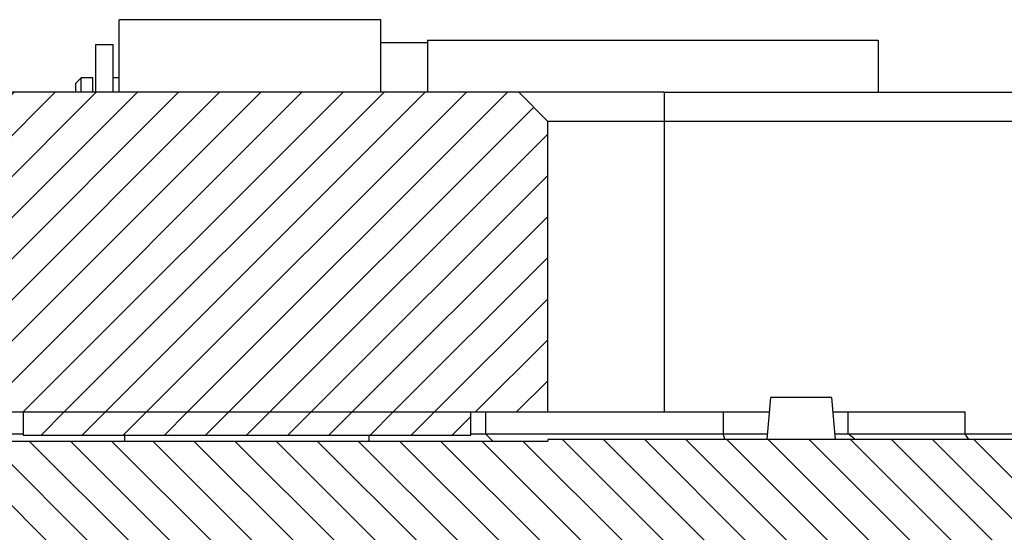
# Model space of a CAD drawing. Extents: x -1765 to 4890, y -3431 to 1272.
# Tile 156 of 189: x 3246 to 3280, y -2466 to -2448. Entities that reach past the tile are written whole.
import ezdxf

# ---------------------------------------------------------------- set-up
doc = ezdxf.new("R2010")
doc.units = 0
doc.linetypes.add('DASHED', pattern=[15, 7, -8])
doc.layers.get('0').update_dxf_attribs({"linetype": 'CONTINUOUS'})
doc.layers.add('1', color=7, linetype='CONTINUOUS')
pattern_1 = [(225, (0, 0), (0.70710678, -0.70710678), [])]

# ---------------------------------------------------------------- blocks, each defined once
blk = doc.blocks.new('LOAD_BO_LARGE', base_point=(2942.285, -2462.701))
at = {"linetype": 'CONTINUOUS'}
h = blk.add_hatch(dxfattribs=at)
h.set_pattern_fill('USER', color=3, angle=135, pattern_type=0)
h.set_pattern_definition([(135, (0, 0), (-0.70710678, -0.70710678), [])])
h.paths.add_polyline_path([(3271.585, -2466.251), (3271.062, -2466.251), (3270.866, -2466.251), (3270.865, -2466.251), (3270.745, -2466.251), (3270.745, -2466.301), (3269.145, -2466.301), (3269.145, -2466.251), (3269.07, -2466.251), (3268.205, -2466.251), (3268.205, -2466.301), (3266.605, -2466.301), (3266.605, -2466.251), (3265.674, -2466.251), (3265.665, -2466.251), (3265.665, -2466.301), (3264.065, -2466.301), (3264.065, -2466.251), (3263.878, -2466.251), (3263.682, -2466.251), (3263.125, -2466.251), (3263.125, -2466.301), (3261.525, -2466.301), (3261.525, -2466.251), (3260.585, -2466.251), (3260.585, -2466.301), (3258.985, -2466.301), (3258.985, -2466.251), (3258.49, -2466.251), (3258.294, -2466.251), (3258.045, -2466.251), (3258.045, -2466.301), (3256.445, -2466.301), (3256.445, -2466.251), (3255.505, -2466.251), (3255.505, -2466.301), (3253.905, -2466.301), (3253.905, -2466.251), (3253.669, -2466.251), (3253.287, -2466.251), (3253.102, -2466.251), (3252.965, -2466.251), (3252.965, -2466.301), (3251.365, -2466.301), (3251.365, -2466.251), (3251.305, -2466.251), (3251.109, -2466.251), (3250.841, -2466.251), (3250.459, -2466.251), (3250.425, -2466.251), (3250.425, -2466.301), (3248.825, -2466.301), (3248.825, -2466.251), (3248.477, -2466.251), (3248.095, -2466.251), (3247.885, -2466.251), (3247.713, -2466.251), (3247.517, -2466.251), (3247.249, -2466.251), (3246.889, -2466.251), (3246.867, -2466.251), (3246.485, -2466.251), (3246.285, -2466.251), (3246.103, -2466.251), (3246.01, -2466.251), (3245.917, -2466.251), (3245.721, -2466.251), (3245.657, -2466.251), (3245.649, -2466.251), (3245.345, -2466.251), (3245.267, -2466.251), (3244.885, -2466.251), (3244.503, -2466.251), (3244.384, -2466.251), (3244.121, -2466.251), (3243.925, -2466.251), (3243.745, -2466.251), (3243.657, -2466.251), (3243.275, -2466.251), (3242.843, -2466.251), (3242.843, -2462.751), (3243.098, -2462.751), (3243.915, -2462.751), (3245.265, -2462.751), (3246.165, -2462.751), (3249.515, -2462.751), (3257.915, -2462.751), (3262.165, -2462.751), (3264.055, -2462.751), (3264.055, -2462.701), (3301.894, -2462.701), (3301.894, -2462.751), (3301.894, -2466.251), (3301.225, -2466.251), (3300.972, -2466.251), (3299.625, -2466.251), (3298.685, -2466.251), (3298.685, -2466.301), (3297.085, -2466.301), (3297.085, -2466.251), (3296.145, -2466.251), (3296.145, -2466.301), (3294.545, -2466.301), (3294.545, -2466.251), (3293.605, -2466.251), (3293.605, -2466.301), (3292.005, -2466.301), (3292.005, -2466.251), (3291.065, -2466.251), (3291.065, -2466.301), (3290.765, -2466.301), (3289.765, -2466.301), (3289.465, -2466.301), (3289.465, -2466.251), (3288.525, -2466.251), (3288.525, -2466.301), (3288.225, -2466.301), (3287.225, -2466.301), (3286.925, -2466.301), (3286.925, -2466.251), (3285.985, -2466.251), (3285.985, -2466.301), (3285.685, -2466.301), (3284.685, -2466.301), (3284.385, -2466.301), (3284.385, -2466.251), (3283.445, -2466.251), (3283.445, -2466.301), (3281.845, -2466.301), (3281.845, -2466.251), (3280.905, -2466.251), (3280.905, -2466.301), (3279.305, -2466.301), (3279.305, -2466.251), (3278.365, -2466.251), (3278.365, -2466.301), (3276.765, -2466.301), (3276.765, -2466.251), (3275.825, -2466.251), (3275.825, -2466.301), (3274.225, -2466.301), (3274.225, -2466.251), (3273.935, -2466.251), (3273.48, -2466.251), (3273.285, -2466.251), (3273.285, -2466.301), (3271.685, -2466.301), (3271.685, -2466.251)])
at = {"color": 7, "linetype": 'CONTINUOUS'}
for p, q in [((3245.265, -2462.751), (3246.165, -2462.751)), ((3246.165, -2462.751), (3249.515, -2462.751)), ((3249.515, -2462.751), (3257.915, -2462.751)), ((3257.915, -2462.751), (3262.165, -2462.751)), ((3262.165, -2462.751), (3264.055, -2462.751)), ((3301.894, -2462.701), (3264.055, -2462.701)), ((3264.055, -2462.701), (3264.055, -2462.751))]:
    blk.add_line(p, q, dxfattribs=at)
blk = doc.blocks.new('SCREW_M2X6_0515-1602', base_point=(3248.365, -2462.551))
at = {"color": 7, "linetype": 'DASHED'}
for p, q in [((3248.365, -2462.551), (3248.994, -2462.551)), ((3248.994, -2462.551), (3250.112, -2462.551)), ((3250.112, -2462.551), (3250.407, -2462.551)), ((3250.407, -2462.551), (3250.756, -2462.551)), ((3250.756, -2462.551), (3250.809, -2462.551)), ((3250.809, -2462.551), (3250.917, -2462.551)), ((3250.917, -2462.551), (3252.665, -2462.551))]:
    blk.add_line(p, q, dxfattribs=at)
blk = doc.blocks.new('PROTECTION_PLATE_E70181077', base_point=(3246.015, -2461.751))
at = {"linetype": 'CONTINUOUS'}
h = blk.add_hatch(dxfattribs=at)
h.set_pattern_fill('USER', color=1, angle=225, pattern_type=0)
h.set_pattern_definition(pattern_1)
h.paths.add_polyline_path([(3261.415, -2461.751), (3257.915, -2461.751), (3255.915, -2461.751), (3251.515, -2461.751), (3249.515, -2461.751), (3246.015, -2461.751), (3246.015, -2462.551), (3248.365, -2462.551), (3248.994, -2462.551), (3250.112, -2462.551), (3250.407, -2462.551), (3250.756, -2462.551), (3250.809, -2462.551), (3250.917, -2462.551), (3252.665, -2462.551), (3261.415, -2462.551)])
at = {"color": 7, "linetype": 'CONTINUOUS'}
for p, q in [((3246.015, -2461.751), (3249.515, -2461.751)), ((3246.015, -2461.751), (3246.015, -2462.551)), ((3249.515, -2461.751), (3251.515, -2461.751)), ((3251.515, -2461.751), (3255.915, -2461.751)), ((3255.915, -2461.751), (3257.915, -2461.751)), ((3257.915, -2461.751), (3261.415, -2461.751)), ((3261.415, -2462.551), (3261.415, -2461.751)), ((3246.015, -2462.551), (3248.365, -2462.551)), ((3248.365, -2462.551), (3248.994, -2462.551)), ((3248.994, -2462.551), (3250.112, -2462.551)), ((3250.112, -2462.551), (3250.407, -2462.551)), ((3250.407, -2462.551), (3250.756, -2462.551)), ((3250.756, -2462.551), (3250.809, -2462.551)), ((3250.809, -2462.551), (3250.917, -2462.551)), ((3250.917, -2462.551), (3252.665, -2462.551)), ((3252.665, -2462.551), (3261.415, -2462.551))]:
    blk.add_line(p, q, dxfattribs=at)
blk = doc.blocks.new('PROTECTION_PLATE_ASSY_4', base_point=(3246.015, -2461.751))
for name, p in [('PROTECTION_PLATE_E70181077', (3246.015, -2461.751)), ('SCREW_M2X6_0515-1602', (3248.365, -2462.551))]:
    blk.add_blockref(name, p)
blk = doc.blocks.new('RETAINING_RING_0510-161081', base_point=(3248.515, -2449.101))
at = {"color": 7, "linetype": 'DASHED'}
for p, q in [((3248.515, -2449.101), (3249.115, -2449.101)), ((3248.515, -2450.751), (3248.515, -2449.101)), ((3249.115, -2450.251), (3249.115, -2449.101)), ((3249.115, -2450.751), (3249.115, -2450.251))]:
    blk.add_line(p, q, dxfattribs=at)
blk = doc.blocks.new('BEARING_HK0509_1410-151082', base_point=(3249.315, -2448.251))
at = {"color": 7, "linetype": 'DASHED'}
for p, q in [((3258.315, -2448.251), (3249.315, -2448.251)), ((3249.315, -2450.751), (3249.315, -2448.251)), ((3258.315, -2449.051), (3258.315, -2448.251)), ((3258.315, -2450.251), (3258.315, -2449.051)), ((3258.315, -2450.751), (3258.315, -2450.251))]:
    blk.add_line(p, q, dxfattribs=at)
blk = doc.blocks.new('BEARING_SHAFT_E6978-231083', base_point=(3247.815, -2448.951))
at = {"color": 7, "linetype": 'DASHED'}
for p, q in [((3259.915, -2448.951), (3259.915, -2449.051)), ((3259.915, -2448.951), (3275.415, -2448.951)), ((3275.415, -2448.951), (3275.415, -2450.751)), ((3259.915, -2449.051), (3258.315, -2449.051)), ((3258.315, -2450.251), (3258.315, -2449.051)), ((3259.915, -2449.051), (3259.915, -2450.751)), ((3247.815, -2450.451), (3248.015, -2450.251)), ((3248.015, -2450.751), (3248.015, -2450.251)), ((3248.415, -2450.251), (3248.015, -2450.251)), ((3248.415, -2450.751), (3248.415, -2450.251)), ((3249.115, -2450.751), (3249.115, -2450.251)), ((3249.315, -2450.251), (3249.115, -2450.251)), ((3258.315, -2450.751), (3258.315, -2450.251)), ((3247.815, -2450.451), (3247.815, -2450.751))]:
    blk.add_line(p, q, dxfattribs=at)
blk = doc.blocks.new('BEARING_ASSY2_4', base_point=(3247.815, -2448.251))
for name, p in [('BEARING_HK0509_1410-151082', (3249.315, -2448.251)), ('BEARING_SHAFT_E6978-231083', (3247.815, -2448.951)), ('RETAINING_RING_0510-161081', (3248.515, -2449.101))]:
    blk.add_blockref(name, p)
blk = doc.blocks.new('RETAINING_RING_0510-161084', base_point=(3248.515, -2449.101))
at = {"color": 7, "linetype": 'CONTINUOUS'}
for p, q in [((3248.515, -2449.101), (3249.115, -2449.101)), ((3248.515, -2450.751), (3248.515, -2449.101)), ((3249.115, -2450.251), (3249.115, -2449.101)), ((3249.115, -2450.751), (3249.115, -2450.251))]:
    blk.add_line(p, q, dxfattribs=at)
blk = doc.blocks.new('BEARING_HK0509_1410-151085', base_point=(3249.315, -2448.251))
at = {"color": 7, "linetype": 'CONTINUOUS'}
for p, q in [((3258.315, -2448.251), (3249.315, -2448.251)), ((3249.315, -2450.751), (3249.315, -2448.251)), ((3258.315, -2449.051), (3258.315, -2448.251)), ((3258.315, -2450.251), (3258.315, -2449.051)), ((3258.315, -2450.751), (3258.315, -2450.251))]:
    blk.add_line(p, q, dxfattribs=at)
blk = doc.blocks.new('BEARING_SHAFT_E6978-231086', base_point=(3247.815, -2448.951))
at = {"color": 7, "linetype": 'CONTINUOUS'}
for p, q in [((3259.915, -2448.951), (3259.915, -2449.051)), ((3259.915, -2448.951), (3275.415, -2448.951)), ((3275.415, -2448.951), (3275.415, -2450.751)), ((3259.915, -2449.051), (3258.315, -2449.051)), ((3259.915, -2449.051), (3259.915, -2450.751)), ((3247.815, -2450.451), (3248.015, -2450.251)), ((3248.015, -2450.751), (3248.015, -2450.251)), ((3248.415, -2450.251), (3248.015, -2450.251)), ((3248.415, -2450.751), (3248.415, -2450.251)), ((3249.315, -2450.251), (3249.115, -2450.251)), ((3247.815, -2450.451), (3247.815, -2450.751))]:
    blk.add_line(p, q, dxfattribs=at)
at = {"color": 7, "linetype": 'DASHED'}
for p, q in [((3258.315, -2450.251), (3258.315, -2449.051)), ((3249.115, -2450.751), (3249.115, -2450.251)), ((3258.315, -2450.751), (3258.315, -2450.251))]:
    blk.add_line(p, q, dxfattribs=at)
blk = doc.blocks.new('BEARING_ASSY2_3', base_point=(3247.815, -2448.251))
for name, p in [('BEARING_HK0509_1410-151085', (3249.315, -2448.251)), ('BEARING_SHAFT_E6978-231086', (3247.815, -2448.951)), ('RETAINING_RING_0510-161084', (3248.515, -2449.101))]:
    blk.add_blockref(name, p)
blk = doc.blocks.new('BEARING_SET2__1105', base_point=(2906.615, -2448.251))
for name in ['BEARING_ASSY2_4', 'BEARING_ASSY2_3']:
    blk.add_blockref(name, (3247.815, -2448.251))
blk = doc.blocks.new('STIFFENER_LARGE_E7018-4160', base_point=(2920.115, -2450.751))
at = {"linetype": 'CONTINUOUS'}
h = blk.add_hatch(dxfattribs=at)
h.set_pattern_fill('USER', color=1, angle=225, pattern_type=0)
h.set_pattern_definition(pattern_1)
edge = h.paths.add_edge_path()
edge.add_line((3231.915, -2452.751), (3231.915, -2456.751))
edge.add_line((3231.915, -2456.751), (3242.843, -2456.751))
edge.add_line((3242.843, -2456.751), (3242.843, -2462.501))
edge.add_spline(control_points=[(3242.843, -2462.501), (3242.885, -2462.543), (3242.97, -2462.626), (3243.055, -2462.71), (3243.098, -2462.751)], knot_values=[0, 0, 0, 0, 0.178396, 0.356792, 0.356792, 0.356792, 0.356792], degree=3, periodic=0)
edge.add_line((3243.098, -2462.751), (3243.915, -2462.751))
edge.add_line((3243.915, -2462.751), (3245.265, -2462.751))
edge.add_line((3245.265, -2462.751), (3245.515, -2462.501))
edge.add_line((3245.515, -2462.501), (3245.515, -2461.751))
edge.add_line((3245.515, -2461.751), (3246.015, -2461.751))
edge.add_line((3246.015, -2461.751), (3249.515, -2461.751))
edge.add_line((3249.515, -2461.751), (3251.515, -2461.751))
edge.add_line((3251.515, -2461.751), (3255.915, -2461.751))
edge.add_line((3255.915, -2461.751), (3257.915, -2461.751))
edge.add_line((3257.915, -2461.751), (3261.415, -2461.751))
edge.add_line((3261.415, -2461.751), (3261.915, -2461.751))
edge.add_line((3261.915, -2461.751), (3264.055, -2461.751))
edge.add_line((3264.055, -2461.751), (3264.055, -2451.751))
edge.add_line((3264.055, -2451.751), (3263.055, -2450.751))
edge.add_line((3263.055, -2450.751), (3233.915, -2450.751))
edge.add_line((3233.915, -2450.751), (3231.915, -2452.751))
at = {"color": 7, "linetype": 'CONTINUOUS'}
for p, q in [((3263.055, -2450.751), (3233.915, -2450.751)), ((3264.055, -2451.751), (3263.055, -2450.751)), ((3268.055, -2450.751), (3263.055, -2450.751)), ((3268.055, -2450.751), (3301.894, -2450.751)), ((3264.055, -2461.751), (3264.055, -2451.751)), ((3268.055, -2451.751), (3264.055, -2451.751)), ((3301.894, -2451.751), (3268.055, -2451.751)), ((3245.515, -2461.751), (3246.015, -2461.751)), ((3246.015, -2461.751), (3249.515, -2461.751)), ((3249.515, -2461.751), (3251.515, -2461.751)), ((3251.515, -2461.751), (3255.915, -2461.751)), ((3255.915, -2461.751), (3257.915, -2461.751)), ((3257.915, -2461.751), (3261.415, -2461.751)), ((3261.415, -2461.751), (3261.915, -2461.751)), ((3261.915, -2461.751), (3264.055, -2461.751)), ((3261.915, -2461.751), (3261.915, -2462.501)), ((3264.055, -2461.751), (3268.055, -2461.751)), ((3268.055, -2461.751), (3270.082, -2461.751)), ((3270.082, -2461.751), (3271.666, -2461.751)), ((3270.082, -2461.751), (3270.082, -2462.501)), ((3273.854, -2461.751), (3274.378, -2461.751)), ((3274.378, -2461.751), (3274.378, -2462.501)), ((3274.378, -2461.751), (3278.399, -2461.751)), ((3278.399, -2461.751), (3278.399, -2462.501)), ((3245.515, -2462.501), (3246.015, -2462.501)), ((3261.415, -2462.501), (3261.915, -2462.501)), ((3261.915, -2462.501), (3262.165, -2462.751)), ((3261.915, -2462.501), (3270.082, -2462.501)), ((3270.082, -2462.501), (3271.601, -2462.501)), ((3273.919, -2462.501), (3274.378, -2462.501)), ((3274.378, -2462.501), (3278.399, -2462.501)), ((3278.399, -2462.501), (3301.894, -2462.501))]:
    blk.add_line(p, q, dxfattribs=at)
at = {"color": 1, "linetype": 'CONTINUOUS'}
for p, q in [((3268.055, -2450.751), (3268.055, -2451.751)), ((3268.055, -2451.751), (3268.055, -2461.751)), ((3249.515, -2462.751), (3249.515, -2462.551)), ((3257.915, -2462.751), (3257.915, -2462.551))]:
    blk.add_line(p, q, dxfattribs=at)
at = {"color": 7, "linetype": 'DASHED'}
for p, q in [((3245.265, -2462.751), (3246.165, -2462.751)), ((3246.165, -2462.751), (3249.515, -2462.751)), ((3249.515, -2462.751), (3257.915, -2462.751)), ((3257.915, -2462.751), (3262.165, -2462.751)), ((3262.165, -2462.751), (3264.055, -2462.751))]:
    blk.add_line(p, q, dxfattribs=at)
at = {"color": 7, "linetype": 'CONTINUOUS'}
for points, knots in [([(3270.082, -2462.501), (3270.095, -2462.542), (3270.109, -2462.584), (3270.123, -2462.626), (3270.132, -2462.651), (3270.141, -2462.676), (3270.149, -2462.701)], [0, 0, 0, 0, 0.1313018, 0.1313018, 0.1313018, 0.2113649, 0.2113649, 0.2113649, 0.2113649]), ([(3274.638, -2462.701), (3274.606, -2462.676), (3274.573, -2462.651), (3274.541, -2462.626), (3274.486, -2462.584), (3274.431, -2462.542), (3274.378, -2462.501)], [0.0811118, 0.0811118, 0.0811118, 0.0811118, 0.2051686, 0.2051686, 0.2051686, 0.4100183, 0.4100183, 0.4100183, 0.4100183]), ([(3278.399, -2462.501), (3278.424, -2462.543), (3278.449, -2462.585), (3278.474, -2462.626), (3278.489, -2462.651), (3278.505, -2462.676), (3278.52, -2462.701)], [0, 0, 0, 0, 0.1461688, 0.1461688, 0.1461688, 0.2340073, 0.2340073, 0.2340073, 0.2340073])]:
    blk.add_open_spline(points, degree=3, knots=knots, dxfattribs=at)
blk = doc.blocks.new('STIFFENER_ASSY_LARGE_E4160', base_point=(2906.615, -2447.951))
for name, p in [('BEARING_SET2__1105', (2906.615, -2448.251)), ('STIFFENER_LARGE_E7018-4160', (2920.115, -2450.751)), ('PROTECTION_PLATE_ASSY_4', (3246.015, -2461.751))]:
    blk.add_blockref(name, p)
blk = doc.blocks.new('LOAD_BO_ASSY_LARGE', base_point=(2906.615, -2447.951))
for name, p in [('STIFFENER_ASSY_LARGE_E4160', (2906.615, -2447.951)), ('LOAD_BO_LARGE', (2942.285, -2462.701))]:
    blk.add_blockref(name, p)
blk = doc.blocks.new('PLUG_MALE_E7002-23252_2', base_point=(3270.645, -2461.251))
at = {"color": 7, "linetype": 'CONTINUOUS'}
for p, q in [((3271.71, -2461.251), (3271.583, -2462.701)), ((3272.76, -2461.251), (3271.71, -2461.251)), ((3273.81, -2461.251), (3272.76, -2461.251)), ((3273.81, -2461.251), (3273.937, -2462.701))]:
    blk.add_line(p, q, dxfattribs=at)
at = {"color": 7, "linetype": 'DASHED'}
for p, q in [((3270.745, -2466.251), (3270.645, -2466.251)), ((3270.865, -2466.251), (3270.745, -2466.251)), ((3270.866, -2466.251), (3270.865, -2466.251)), ((3271.062, -2466.251), (3270.866, -2466.251)), ((3271.585, -2466.251), (3271.062, -2466.251)), ((3271.685, -2466.251), (3271.585, -2466.251)), ((3271.885, -2466.251), (3271.685, -2466.251)), ((3273.285, -2466.251), (3273.085, -2466.251)), ((3273.48, -2466.251), (3273.285, -2466.251)), ((3273.935, -2466.251), (3273.48, -2466.251)), ((3274.225, -2466.251), (3273.935, -2466.251)), ((3274.325, -2466.251), (3274.225, -2466.251))]:
    blk.add_line(p, q, dxfattribs=at)
blk = doc.blocks.new('100A_PIN_ASSY', base_point=(3270.46, -2461.251))
blk.add_blockref('PLUG_MALE_E7002-23252_2', (3270.645, -2461.251))
blk = doc.blocks.new('WPIF_12INCH', base_point=(2906.615, -2447.851))
for name, p in [('LOAD_BO_ASSY_LARGE', (2906.615, -2447.951)), ('100A_PIN_ASSY', (3270.46, -2461.251))]:
    blk.add_blockref(name, p)
blk = doc.blocks.new('B-B', base_point=(3030.161, -2455.88))
blk.add_blockref('WPIF_12INCH', (2906.615, -2447.851))
blk = doc.blocks.new('1', base_point=(2845.413, -2487.084))
blk.add_blockref('B-B', (3030.161, -2455.88))
blk = doc.blocks.new('E7018-90050', base_point=(2906.615, -2573.992))
at = {"layer": '1'}
blk.add_blockref('1', (2845.413, -2487.084), dxfattribs=at)

msp = doc.modelspace()

# ---------------------------------------------------------------- block references
msp.add_blockref('E7018-90050', (2906.615, -2573.992))

doc.saveas('drawing.dxf')
